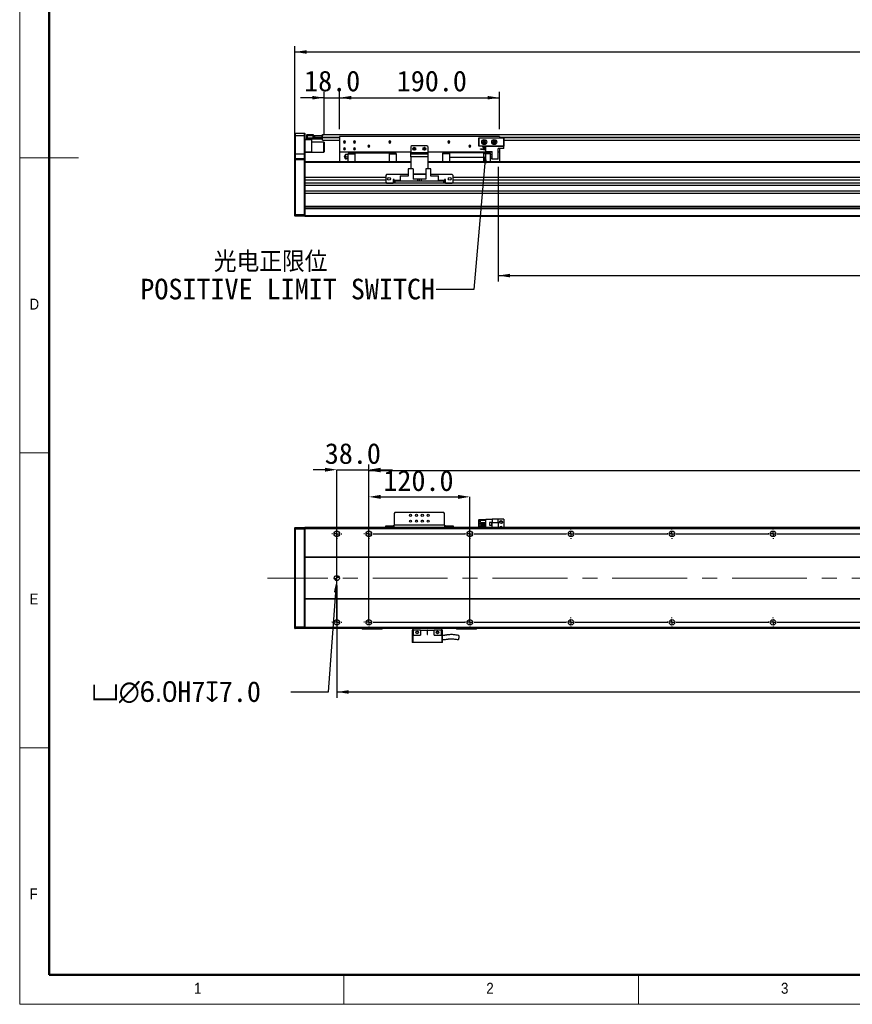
# Model space of a CAD drawing. Header units: millimetres. Extents: x 35 to 2924, y 35 to 2044.
# Tile 1 of 9: x 35 to 1024, y 35 to 1204. Entities that reach past the tile are written whole.
import ezdxf

# ---------------------------------------------------------------- set-up
doc = ezdxf.new("R2010")
doc.units = ezdxf.units.MM
doc.header["$LTSCALE"] = 7
doc.header["$PDSIZE"] = -1
doc.linetypes.add('CENTERX2', pattern=[20.32, 12.7, -2.54, 2.54, -2.54])
doc.layers.add('DIMNS', color=7, linetype='Continuous')
doc.styles.add('SLDTEXTSTYLE2', font='txt', dxfattribs={"bigfont": 'bigfont'})
doc.styles.add('SLDTEXTSTYLE3', font='Gothic.ttf', dxfattribs={"width": 0.913})
doc.styles.add('SLDTEXTSTYLE9', font='txt')
doc.dimstyles.new('SLDDIMSTYLE0', dxfattribs={"dimtxt": 24.5, "dimasz": 14, "dimexe": 0, "dimexo": 0.0625, "dimgap": 6.125, "dimtad": 2, "dimdec": 1, "dimrnd": 1e-09, "dimzin": 4, "dimdsep": 46, "dimtxsty": 'SLDTEXTSTYLE9', "dimsah": 1, "dimcen": 0.09, "dimadec": 0, "dimazin": 1, "dimtfac": 1, "dimtdec": 1, "dimtofl": 0, "dimtmove": 0, "dimatfit": 3, "dimfxl": 0, "dimfrac": 2, "dimtolj": 1, "dimtzin": 12, "dimarcsym": 0})
doc.dimstyles.new('SLDDIMSTYLE1', dxfattribs={"dimtxt": 24.5, "dimasz": 14, "dimexe": 0, "dimexo": 0.0625, "dimgap": 6.125, "dimtad": 2, "dimdec": 1, "dimrnd": 1e-09, "dimzin": 4, "dimdsep": 46, "dimtxsty": 'SLDTEXTSTYLE9', "dimsah": 1, "dimcen": 0.09, "dimadec": 0, "dimazin": 1, "dimtfac": 1, "dimtdec": 1, "dimtmove": 0, "dimatfit": 0, "dimfxl": 0, "dimfrac": 2, "dimtolj": 1, "dimtzin": 12, "dimarcsym": 0})
doc.dimstyles.new('SLDDIMSTYLE2', dxfattribs={"dimtxt": 0.18, "dimasz": 14, "dimexe": 0, "dimexo": 0.0625, "dimgap": 0, "dimtad": 0, "dimtih": 1, "dimtoh": 1, "dimdec": 0, "dimrnd": 1e-09, "dimzin": 0, "dimdsep": 46, "dimtxsty": 'Standard', "dimsah": 1, "dimcen": 0.09, "dimadec": 0, "dimazin": 0, "dimtfac": 14, "dimtdec": 0, "dimtofl": 0, "dimtmove": 0, "dimatfit": 3, "dimfxl": 0, "dimfrac": 2, "dimtolj": 1, "dimtzin": 0, "dimarcsym": 0})
doc.dimstyles.new('SLDDIMSTYLE4', dxfattribs={"dimtxt": 24.5, "dimasz": 14, "dimexe": 0, "dimexo": 0.0625, "dimgap": 6.125, "dimtad": 0, "dimtih": 1, "dimtoh": 1, "dimdec": 1, "dimrnd": 1e-09, "dimzin": 4, "dimdsep": 46, "dimtxsty": 'SLDTEXTSTYLE9', "dimsah": 1, "dimcen": 0, "dimadec": 0, "dimazin": 1, "dimtfac": 1, "dimtdec": 1, "dimtofl": 0, "dimtmove": 0, "dimatfit": 3, "dimfxl": 0, "dimfrac": 2, "dimtolj": 1, "dimtzin": 12, "dimarcsym": 0})

# ---------------------------------------------------------------- blocks, each defined once
blk = doc.blocks.new('_D')
at = {"layer": 'DIMNS'}
for p, q in [((361.7, 1046.3), (361.7, 1172.3)), ((2217.7, 1046.3), (2217.7, 1172.3)), ((361.7, 1165.3), (2217.7, 1165.3))]:
    blk.add_line(p, q, dxfattribs=at)
for points in [[(361.7, 1165.3), (375.7, 1163.2), (375.7, 1167.4)], [(2217.7, 1165.3), (2203.7, 1167.4), (2203.7, 1163.2)]]:
    blk.add_solid(points, dxfattribs=at)
at = {"layer": 'DIMNS', "insert": (1243.5, 1197.5), "char_height": 24.5, "attachment_point": 1, "style": 'SLDTEXTSTYLE9'}
blk.add_mtext('1856.0', dxfattribs=at)
blk = doc.blocks.new('_D_1')
at = {"layer": 'DIMNS'}
for p, q in [((396.7, 1111), (368.7, 1111)), ((396.7, 1067), (396.7, 1118)), ((396.7, 1111), (414.7, 1111)), ((414.7, 1073.8), (414.7, 1118)), ((414.7, 1111), (442.7, 1111))]:
    blk.add_line(p, q, dxfattribs=at)
for points in [[(396.7, 1111), (382.7, 1113.1), (382.7, 1108.9)], [(414.7, 1111), (428.7, 1108.9), (428.7, 1113.1)]]:
    blk.add_solid(points, dxfattribs=at)
at = {"layer": 'DIMNS', "insert": (372.8, 1143.1), "char_height": 24.5, "attachment_point": 1, "style": 'SLDTEXTSTYLE9'}
blk.add_mtext('18.0', dxfattribs=at)
blk = doc.blocks.new('_D_2')
at = {"layer": 'DIMNS'}
for p, q in [((414.7, 1073.8), (414.7, 1118)), ((414.7, 1111), (604.7, 1111)), ((604.7, 1073.8), (604.7, 1118))]:
    blk.add_line(p, q, dxfattribs=at)
for points in [[(414.7, 1111), (428.7, 1108.9), (428.7, 1113.1)], [(604.7, 1111), (590.7, 1113.1), (590.7, 1108.9)]]:
    blk.add_solid(points, dxfattribs=at)
at = {"layer": 'DIMNS', "insert": (482.8, 1143.1), "char_height": 24.5, "attachment_point": 1, "style": 'SLDTEXTSTYLE9'}
blk.add_mtext('190.0', dxfattribs=at)
blk = doc.blocks.new('_D_4')
at = {"layer": 'DIMNS'}
for p, q in [((603.2, 1029), (603.2, 892.9)), ((1943.2, 1025.5), (1943.2, 892.9)), ((603.2, 899.9), (1943.2, 899.9))]:
    blk.add_line(p, q, dxfattribs=at)
for points in [[(603.2, 899.9), (617.2, 897.8), (617.2, 902)], [(1943.2, 899.9), (1929.2, 902), (1929.2, 897.8)]]:
    blk.add_solid(points, dxfattribs=at)
at = {"layer": 'DIMNS', "char_height": 24.5, "attachment_point": 1, "style": 'SLDTEXTSTYLE9'}
for s, insert in [('Stroke T=', (1173.5, 932.1)), ('1340.0', (1315, 932.1))]:
    blk.add_mtext(s, dxfattribs=dict(at, insert=insert))
blk = doc.blocks.new('SW_NOTE_3')
at = {"layer": 'DIMNS', "color": 0, "char_height": 24.5, "attachment_point": 1}
for s, insert, style in [('    光电正限位', (-351.5, 45), 'SLDTEXTSTYLE2'), ('POSITIVE LIMIT SWITCH', (-351.5, 12.6), 'SLDTEXTSTYLE9')]:
    blk.add_mtext(s, dxfattribs=dict(at, insert=insert, style=style))
blk = doc.blocks.new('_D_12')
at = {"layer": 'DIMNS'}
for p, q in [((411.7, 532), (411.7, 398.7)), ((2167.7, 526.4), (2167.7, 398.7)), ((411.7, 405.7), (2167.7, 405.7))]:
    blk.add_line(p, q, dxfattribs=at)
for points in [[(411.7, 405.7), (425.7, 403.6), (425.7, 407.8)], [(2167.7, 405.7), (2153.7, 407.8), (2153.7, 403.6)]]:
    blk.add_solid(points, dxfattribs=at)
at = {"layer": 'DIMNS', "insert": (1258.6, 437.8), "char_height": 24.5, "attachment_point": 1, "style": 'SLDTEXTSTYLE9'}
blk.add_mtext('1756.0', dxfattribs=at)
blk = doc.blocks.new('_D_14')
at = {"layer": 'Defpoints', "color": 0}
for p in [(411.5, 537.9), (411.9, 543.9)]:
    blk.add_point(p, dxfattribs=at)
at = {"layer": 'DIMNS', "color": 0, "lineweight": -2}
for p, q in [((401.9, 405.7), (410.5, 523.9)), ((357.2, 405.7), (401.9, 405.7))]:
    blk.add_line(p, q, dxfattribs=at)
at = {"layer": 'DIMNS', "color": 0}
blk.add_solid([(408.1, 524.1), (412.8, 523.7), (411.5, 537.9)], dxfattribs=at)
at = {"layer": 'DIMNS', "color": 0, "insert": (120.1, 418.4), "char_height": 24.5, "attachment_point": 1, "style": 'SLDTEXTSTYLE9'}
blk.add_mtext('\\A1;{\\fGDT|b0|i0|c134|p2;v\\fMS PGothic|b0|i0|c128|p34;∅6.0}H7{\\fGDT|b0|i0|c134|p2;x}7.0', dxfattribs=at)
blk = doc.blocks.new('_D_17')
at = {"layer": 'DIMNS'}
for p, q in [((449.7, 608.1), (449.7, 675.5)), ((449.7, 668.5), (2129.7, 668.5)), ((2129.7, 608.1), (2129.7, 675.5))]:
    blk.add_line(p, q, dxfattribs=at)
for points in [[(449.7, 668.5), (463.7, 666.4), (463.7, 670.6)], [(2129.7, 668.5), (2115.7, 670.6), (2115.7, 666.4)]]:
    blk.add_solid(points, dxfattribs=at)
at = {"layer": 'DIMNS', "char_height": 24.5, "attachment_point": 1, "style": 'SLDTEXTSTYLE9'}
for s, insert in [('=14×120.0(PITCH)', (1221, 700.6)), ('1680.0', (1125.3, 700.6))]:
    blk.add_mtext(s, dxfattribs=dict(at, insert=insert))
blk = doc.blocks.new('_D_18')
at = {"layer": 'Defpoints', "color": 0}
for p in [(569.7, 637.3), (449.7, 488.4), (569.7, 488.4)]:
    blk.add_point(p, dxfattribs=at)
at = {"layer": 'DIMNS', "color": 0, "lineweight": -2}
for p, q in [((449.7, 488.4), (449.7, 637.3)), ((463.7, 637.3), (555.7, 637.3)), ((569.7, 488.4), (569.7, 637.3))]:
    blk.add_line(p, q, dxfattribs=at)
at = {"layer": 'DIMNS', "color": 0}
for points in [[(463.7, 639.6), (463.7, 634.9), (449.7, 637.3)], [(555.7, 639.6), (555.7, 634.9), (569.7, 637.3)]]:
    blk.add_solid(points, dxfattribs=at)
at = {"layer": 'DIMNS', "color": 0, "insert": (508.6, 668.8), "char_height": 24.5, "attachment_point": 2, "style": 'SLDTEXTSTYLE9'}
blk.add_mtext('\\A1;120.0', dxfattribs=at)
blk = doc.blocks.new('_D_19')
at = {"layer": 'Defpoints', "color": 0}
for p in [(449.7, 669.5), (449.7, 599.2), (411.7, 488.4)]:
    blk.add_point(p, dxfattribs=at)
at = {"layer": 'DIMNS', "color": 0, "lineweight": -2}
for p, q in [((397.7, 669.5), (383.7, 669.5)), ((411.7, 488.4), (411.7, 669.5)), ((411.7, 669.5), (449.7, 669.5)), ((449.7, 599.3), (449.7, 669.5)), ((463.7, 669.5), (477.7, 669.5))]:
    blk.add_line(p, q, dxfattribs=at)
at = {"layer": 'DIMNS', "color": 0}
for points in [[(397.7, 671.8), (397.7, 667.2), (411.7, 669.5)], [(463.7, 671.8), (463.7, 667.2), (449.7, 669.5)]]:
    blk.add_solid(points, dxfattribs=at)
at = {"layer": 'DIMNS', "color": 0, "insert": (430.7, 701), "char_height": 24.5, "attachment_point": 2, "style": 'SLDTEXTSTYLE9'}
blk.add_mtext('\\A1;38.0', dxfattribs=at)
blk = doc.blocks.new('SW_CENTERMARKSYMBOL_1')
at = {"layer": 'DIMNS', "color": 0}
for p, q in [((0, 110.08), (0, 110.84)), ((0, 105), (0, 107.54)), ((158, 110.08), (158, 110.84)), ((158, 105), (158, 107.54)), ((-5.08, 105), (-5.84, 105)), ((0, 105), (-2.54, 105)), ((0, 105), (0, 102.46)), ((0, 105), (2.54, 105)), ((0, 99.92), (0, 99.16)), ((5.08, 105), (5.84, 105)), ((152.92, 105), (152.16, 105)), ((158, 105), (155.46, 105)), ((158, 105), (158, 102.46)), ((158, 105), (160.54, 105)), ((158, 99.92), (158, 99.16)), ((163.08, 105), (163.84, 105)), ((-5.08, 0), (-5.84, 0)), ((0, 0), (-2.54, 0)), ((0, 5.08), (0, 5.84)), ((0, 0), (0, 2.54)), ((0, 0), (0, -2.54)), ((0, 0), (2.54, 0)), ((5.08, 0), (5.84, 0)), ((0, -5.08), (0, -5.84))]:
    blk.add_line(p, q, dxfattribs=at)
blk = doc.blocks.new('SW_CENTERMARKSYMBOL_2')
at = {"layer": 'DIMNS', "color": 0}
for p, q in [((-125.08, 0), (-125.84, 0)), ((-120, 0), (-122.54, 0)), ((-120, 5.08), (-120, 5.84)), ((-120, 0), (-120, 2.54)), ((-120, 0), (-120, -2.54)), ((-120, 0), (-117.46, 0)), ((-114.92, 0), (-5.08, 0)), ((-5.08, 0), (-5.84, 0)), ((0, 0), (-2.54, 0)), ((0, 0), (-2.54, 0)), ((0, 5.08), (0, 5.84)), ((0, 0), (0, 2.54)), ((0, 0), (0, 2.54)), ((0, 0), (0, -2.54)), ((0, 0), (2.54, 0)), ((0, 0), (0, -2.54)), ((0, 0), (2.54, 0)), ((5.08, 0), (5.84, 0)), ((5.08, 0), (114.92, 0)), ((114.92, 0), (114.16, 0)), ((120, 0), (117.46, 0)), ((120, 0), (117.46, 0)), ((120, 0), (117.46, 0)), ((120, 5.08), (120, 5.84)), ((120, 0), (120, 2.54)), ((120, 0), (120, 2.54)), ((120, 0), (120, 2.54)), ((120, 0), (120, -2.54)), ((120, 0), (122.54, 0)), ((120, 0), (120, -2.54)), ((120, 0), (122.54, 0)), ((120, 0), (120, -2.54)), ((120, 0), (122.54, 0)), ((125.08, 0), (125.84, 0)), ((125.08, 0), (234.92, 0)), ((234.92, 0), (234.16, 0)), ((240, 0), (237.46, 0)), ((240, 0), (237.46, 0)), ((240, 0), (237.46, 0)), ((240, 0), (237.46, 0)), ((240, 5.08), (240, 5.84)), ((240, 0), (240, 2.54)), ((240, 0), (240, 2.54)), ((240, 0), (240, 2.54)), ((240, 0), (240, 2.54)), ((240, 0), (240, -2.54)), ((240, 0), (242.54, 0)), ((240, 0), (240, -2.54)), ((240, 0), (242.54, 0)), ((240, 0), (240, -2.54)), ((240, 0), (242.54, 0)), ((240, 0), (240, -2.54)), ((240, 0), (242.54, 0)), ((245.08, 0), (245.84, 0)), ((245.08, 0), (354.92, 0)), ((354.92, 0), (354.16, 0)), ((360, 0), (357.46, 0)), ((360, 0), (357.46, 0)), ((360, 0), (357.46, 0)), ((360, 0), (357.46, 0)), ((360, 0), (357.46, 0)), ((360, 5.08), (360, 5.84)), ((360, 0), (360, 2.54)), ((360, 0), (360, 2.54)), ((360, 0), (360, 2.54)), ((360, 0), (360, 2.54)), ((360, 0), (360, 2.54)), ((360, 0), (360, -2.54)), ((360, 0), (362.54, 0)), ((360, 0), (360, -2.54)), ((360, 0), (362.54, 0)), ((360, 0), (360, -2.54)), ((360, 0), (362.54, 0)), ((360, 0), (360, -2.54)), ((360, 0), (362.54, 0)), ((360, 0), (360, -2.54)), ((360, 0), (362.54, 0)), ((365.08, 0), (365.84, 0)), ((365.08, 0), (474.92, 0)), ((-120, -5.08), (-120, -5.84)), ((0, -5.08), (0, -5.84)), ((120, -5.08), (120, -5.84)), ((240, -5.08), (240, -5.84)), ((360, -5.08), (360, -5.84))]:
    blk.add_line(p, q, dxfattribs=at)
blk = doc.blocks.new('SW_CENTERMARKSYMBOL_3')
at = {"layer": 'DIMNS', "color": 0}
for p, q in [((-245.08, 0), (-245.84, 0)), ((-240, 0), (-242.54, 0)), ((-240, 5.08), (-240, 5.84)), ((-240, 0), (-240, 2.54)), ((-240, 0), (-240, -2.54)), ((-240, 0), (-237.46, 0)), ((-234.92, 0), (-125.08, 0)), ((-125.08, 0), (-125.84, 0)), ((-120, 0), (-122.54, 0)), ((-120, 0), (-122.54, 0)), ((-120, 5.08), (-120, 5.84)), ((-120, 0), (-120, 2.54)), ((-120, 0), (-120, 2.54)), ((-120, 0), (-120, -2.54)), ((-120, 0), (-117.46, 0)), ((-120, 0), (-120, -2.54)), ((-120, 0), (-117.46, 0)), ((-114.92, 0), (-114.16, 0)), ((-114.92, 0), (-5.08, 0)), ((-5.08, 0), (-5.84, 0)), ((0, 0), (-2.54, 0)), ((0, 0), (-2.54, 0)), ((0, 0), (-2.54, 0)), ((0, 5.08), (0, 5.84)), ((0, 0), (0, 2.54)), ((0, 0), (0, 2.54)), ((0, 0), (0, 2.54)), ((0, 0), (0, -2.54)), ((0, 0), (2.54, 0)), ((0, 0), (0, -2.54)), ((0, 0), (2.54, 0)), ((0, 0), (0, -2.54)), ((0, 0), (2.54, 0)), ((5.08, 0), (5.84, 0)), ((5.08, 0), (114.92, 0)), ((114.92, 0), (114.16, 0)), ((120, 0), (117.46, 0)), ((120, 0), (117.46, 0)), ((120, 0), (117.46, 0)), ((120, 0), (117.46, 0)), ((120, 5.08), (120, 5.84)), ((120, 0), (120, 2.54)), ((120, 0), (120, 2.54)), ((120, 0), (120, 2.54)), ((120, 0), (120, 2.54)), ((120, 0), (120, -2.54)), ((120, 0), (122.54, 0)), ((120, 0), (120, -2.54)), ((120, 0), (122.54, 0)), ((120, 0), (120, -2.54)), ((120, 0), (122.54, 0)), ((120, 0), (120, -2.54)), ((120, 0), (122.54, 0)), ((125.08, 0), (125.84, 0)), ((125.08, 0), (234.92, 0)), ((234.92, 0), (234.16, 0)), ((240, 0), (237.46, 0)), ((240, 0), (237.46, 0)), ((240, 0), (237.46, 0)), ((240, 0), (237.46, 0)), ((240, 0), (237.46, 0)), ((240, 5.08), (240, 5.84)), ((240, 0), (240, 2.54)), ((240, 0), (240, 2.54)), ((240, 0), (240, 2.54)), ((240, 0), (240, 2.54)), ((240, 0), (240, 2.54)), ((240, 0), (240, -2.54)), ((240, 0), (242.54, 0)), ((240, 0), (240, -2.54)), ((240, 0), (242.54, 0)), ((240, 0), (240, -2.54)), ((240, 0), (242.54, 0)), ((240, 0), (240, -2.54)), ((240, 0), (242.54, 0)), ((240, 0), (240, -2.54)), ((240, 0), (242.54, 0)), ((245.08, 0), (245.84, 0)), ((245.08, 0), (354.92, 0)), ((-240, -5.08), (-240, -5.84)), ((-120, -5.08), (-120, -5.84)), ((0, -5.08), (0, -5.84)), ((120, -5.08), (120, -5.84)), ((240, -5.08), (240, -5.84))]:
    blk.add_line(p, q, dxfattribs=at)
blk = doc.blocks.new('SW_DOWELSYMBOL_0')
at = {"linetype": 'Continuous', "lineweight": 18}
h = blk.add_hatch(color=0, dxfattribs=at)
edge = h.paths.add_edge_path(flags=0)
edge.add_arc((0, 0), 3, 180, 270)
edge.add_line((0, -3), (0, 0))
edge.add_line((0, 0), (-3, 0))
h = blk.add_hatch(color=0, dxfattribs=at)
edge = h.paths.add_edge_path(flags=0)
edge.add_arc((0, 0), 3, 0, 90)
edge.add_line((0, 3), (0, 0))
edge.add_line((0, 0), (3, 0))
at = {"layer": 'DIMNS', "color": 0}
blk.add_circle((0, 0), 3, dxfattribs=at)

msp = doc.modelspace()

# ---------------------------------------------------------------- linework, layer by layer
at = {"color": 7, "linetype": 'Continuous', "lineweight": 18}
for p, q in [((35, 2044), (35, 35)), ((70, 2009), (70, 70)), ((35, 1039.5), (105, 1039.5)), ((35, 689.5), (70, 689.5)), ((70, 339.5), (35, 339.5)), ((70, 70), (2870, 70)), ((420, 35), (420, 70)), ((770, 70), (770, 35)), ((861, 70), (2870, 70)), ((35, 35), (2905, 35))]:
    msp.add_line(p, q, dxfattribs=at)
at = {"color": 7, "linetype": 'Continuous', "lineweight": 50}
for p, q in [((70, 2009), (70, 70)), ((70, 70), (2870, 70))]:
    msp.add_line(p, q, dxfattribs=at)
at = {"color": 7, "linetype": 'Continuous', "lineweight": 25}
for p, q in [((361.99, 1068.93), (361.69, 1068.63)), ((361.69, 1065.93), (361.69, 1068.63)), ((361.99, 1065.93), (361.69, 1065.93)), ((361.69, 1043.93), (361.69, 1065.93)), ((361.99, 1068.93), (361.99, 1065.93)), ((361.99, 1068.93), (373.39, 1068.93)), ((361.99, 1065.93), (361.99, 1043.93)), ((373.39, 1065.93), (361.99, 1065.93)), ((373.39, 1065.93), (373.39, 1068.93)), ((373.39, 1068.93), (373.69, 1068.63)), ((373.39, 1043.93), (373.39, 1065.93)), ((373.39, 1065.93), (373.69, 1065.93)), ((373.69, 1068.63), (373.69, 1065.93)), ((373.69, 1065.93), (373.69, 1043.93)), ((376.19, 1067.13), (376.49, 1067.43)), ((376.19, 1065.93), (376.19, 1067.13)), ((376.19, 1063.43), (376.19, 1065.93)), ((376.19, 1065.93), (376.49, 1065.93)), ((376.49, 1067.43), (376.49, 1065.93)), ((376.49, 1067.43), (383.69, 1067.43)), ((376.49, 1065.93), (376.49, 1063.43)), ((383.69, 1065.93), (376.49, 1065.93)), ((383.69, 1067.43), (383.69, 1065.93)), ((383.69, 1063.63), (383.69, 1065.93)), ((383.69, 1063.93), (393.89, 1063.93)), ((393.89, 1063.63), (383.69, 1063.63)), ((384.19, 1063.93), (384.19, 1064.13)), ((384.19, 1064.13), (384.69, 1064.13)), ((384.69, 1064.13), (384.69, 1066.13)), ((384.69, 1066.13), (385.19, 1066.13)), ((385.19, 1064.13), (384.69, 1064.13)), ((385.19, 1066.13), (385.19, 1064.13)), ((385.19, 1066.13), (394.19, 1066.13)), ((385.19, 1064.13), (394.19, 1064.13)), ((393.89, 1063.93), (394.19, 1063.63)), ((393.89, 1063.93), (393.89, 1063.63)), ((393.89, 1063.93), (394.69, 1063.93)), ((393.89, 1063.43), (393.89, 1063.63)), ((393.89, 1063.63), (394.19, 1063.63)), ((394.19, 1064.13), (394.19, 1066.13)), ((394.19, 1066.13), (394.69, 1066.13)), ((394.69, 1064.13), (394.19, 1064.13)), ((394.19, 1063.63), (394.19, 1063.43)), ((394.69, 1067.28), (2185.69, 1067.28)), ((394.69, 1066.13), (394.69, 1067.28)), ((394.69, 1066.13), (394.69, 1065.94)), ((394.69, 1064.28), (394.69, 1065.94)), ((394.69, 1063.78), (394.69, 1064.28)), ((394.69, 1060.78), (394.69, 1063.78)), ((604.69, 1064.93), (414.69, 1064.93)), ((414.69, 1064.93), (414.69, 1046.43)), ((604.69, 1064.93), (604.69, 1063.43)), ((373.69, 1061.93), (376.49, 1061.93)), ((381.69, 1060.93), (373.69, 1060.93)), ((376.19, 1062.23), (376.19, 1063.43)), ((376.49, 1063.43), (376.19, 1063.43)), ((376.49, 1061.93), (376.19, 1062.23)), ((376.49, 1063.43), (376.49, 1061.93)), ((376.49, 1063.43), (393.89, 1063.43)), ((393.89, 1061.93), (376.49, 1061.93)), ((381.69, 1061.93), (381.69, 1060.93)), ((381.69, 1060.93), (381.69, 1046.93)), ((396.39, 1058.43), (381.69, 1058.43)), ((393.89, 1061.93), (393.89, 1063.43)), ((393.89, 1063.43), (394.19, 1063.43)), ((393.89, 1061.93), (394.19, 1062.23)), ((394.19, 1063.43), (394.19, 1062.23)), ((394.69, 1060.78), (414.69, 1060.78)), ((396.69, 1058.13), (396.39, 1058.43)), ((396.39, 1046.83), (396.39, 1058.43)), ((396.69, 1058.13), (396.69, 1047.11)), ((420.69, 1058.43), (419.44, 1058.43)), ((420.69, 1058.43), (421.94, 1058.43)), ((432.69, 1058.43), (431.44, 1058.43)), ((432.69, 1058.43), (433.94, 1058.43)), ((449.69, 1053.43), (448.44, 1053.43)), ((449.69, 1053.43), (450.94, 1053.43)), ((474.69, 1058.43), (473.44, 1058.43)), ((474.69, 1058.43), (475.94, 1058.43)), ((500.69, 1053.93), (499.69, 1052.93)), ((499.69, 1052.93), (499.69, 1045.93)), ((518.69, 1053.93), (500.69, 1053.93)), ((519.69, 1052.93), (518.69, 1053.93)), ((519.69, 1052.93), (519.69, 1045.93)), ((544.69, 1058.43), (543.44, 1058.43)), ((544.69, 1058.43), (545.94, 1058.43)), ((569.69, 1053.43), (568.44, 1053.43)), ((569.69, 1053.43), (570.94, 1053.43)), ((580.19, 1063.13), (580.49, 1063.43)), ((580.19, 1053.73), (580.19, 1063.13)), ((580.49, 1063.01), (580.19, 1063.13)), ((580.49, 1053.86), (580.19, 1053.73)), ((580.49, 1053.43), (580.19, 1053.73)), ((580.49, 1063.43), (609.89, 1063.43)), ((580.49, 1063.43), (580.61, 1063.13)), ((580.61, 1063.13), (580.49, 1063.01)), ((580.49, 1063.01), (580.49, 1053.86)), ((580.49, 1053.86), (580.61, 1053.73)), ((580.61, 1053.73), (580.49, 1053.43)), ((588.69, 1053.43), (580.49, 1053.43)), ((609.77, 1063.13), (580.61, 1063.13)), ((580.61, 1053.73), (609.77, 1053.73)), ((584.89, 1052.13), (584.89, 1052.83)), ((584.89, 1052.83), (588.69, 1052.83)), ((584.89, 1052.13), (588.69, 1052.13)), ((586.69, 1058.43), (585.44, 1058.43)), ((586.69, 1058.43), (587.94, 1058.43)), ((588.69, 1047.23), (588.69, 1053.43)), ((588.69, 1053.43), (610.19, 1053.43)), ((598.69, 1058.43), (597.44, 1058.43)), ((598.69, 1058.43), (599.94, 1058.43)), ((609.89, 1063.43), (609.77, 1063.13)), ((609.89, 1063.01), (609.77, 1063.13)), ((609.77, 1053.73), (609.89, 1053.86)), ((609.77, 1053.73), (609.89, 1053.43)), ((609.89, 1063.43), (610.19, 1063.13)), ((610.19, 1063.13), (609.89, 1063.01)), ((609.89, 1053.86), (609.89, 1063.01)), ((610.19, 1053.73), (609.89, 1053.86)), ((610.19, 1053.73), (609.89, 1053.43)), ((610.19, 1063.13), (610.19, 1053.73)), ((610.19, 1060.78), (1971.19, 1060.78)), ((610.19, 1050.83), (610.19, 1053.43)), ((361.99, 1043.93), (361.69, 1043.93)), ((361.69, 1038.63), (361.69, 1043.93)), ((361.99, 1043.93), (361.99, 1038.93)), ((373.39, 1043.93), (361.99, 1043.93)), ((373.39, 1038.93), (373.39, 1043.93)), ((373.69, 1043.93), (373.39, 1043.93)), ((373.69, 1046.93), (381.69, 1046.93)), ((381.69, 1045.93), (373.69, 1045.93)), ((373.69, 1043.93), (373.69, 1038.63)), ((381.69, 1046.93), (381.69, 1045.93)), ((381.69, 1046.43), (396.39, 1046.43)), ((396.39, 1046.43), (396.39, 1046.83)), ((396.39, 1046.43), (396.69, 1046.73)), ((396.69, 1047.11), (396.69, 1046.73)), ((499.69, 1046.43), (414.69, 1046.43)), ((414.69, 1046.43), (414.69, 1034.93)), ((420.69, 1050.43), (419.44, 1050.43)), ((420.69, 1050.43), (421.94, 1050.43)), ((425.19, 1043.43), (422.87, 1043.43)), ((422.87, 1040.93), (425.19, 1040.93)), ((433.44, 1045.33), (425.19, 1045.33)), ((425.19, 1045.33), (425.19, 1044.38)), ((425.19, 1044.38), (433.44, 1044.38)), ((425.19, 1034.93), (425.19, 1044.38)), ((432.69, 1050.43), (431.44, 1050.43)), ((432.69, 1050.43), (433.94, 1050.43)), ((433.44, 1045.43), (433.44, 1046.43)), ((433.44, 1045.43), (473.94, 1045.43)), ((433.44, 1034.93), (433.44, 1045.43)), ((473.94, 1045.43), (473.94, 1046.43)), ((473.94, 1045.43), (473.94, 1034.93)), ((482.19, 1045.33), (473.94, 1045.33)), ((473.94, 1044.38), (482.19, 1044.38)), ((482.19, 1044.38), (482.19, 1045.33)), ((482.19, 1044.38), (482.19, 1034.93)), ((499.69, 1045.93), (519.69, 1045.93)), ((499.69, 1044.43), (499.69, 1045.93)), ((499.69, 1044.43), (519.69, 1044.43)), ((499.69, 1040.93), (499.69, 1044.43)), ((499.69, 1040.93), (499.69, 1026.68)), ((519.69, 1040.93), (499.69, 1040.93)), ((503.69, 1050.43), (502.44, 1050.43)), ((503.69, 1050.43), (504.94, 1050.43)), ((515.69, 1050.43), (514.44, 1050.43)), ((515.69, 1050.43), (516.94, 1050.43)), ((596.24, 1046.43), (519.69, 1046.43)), ((519.69, 1045.93), (519.69, 1044.43)), ((519.69, 1044.43), (519.69, 1040.93)), ((519.69, 1040.93), (519.69, 1026.68)), ((545.44, 1045.33), (537.19, 1045.33)), ((537.19, 1045.33), (537.19, 1044.38)), ((545.44, 1044.38), (537.19, 1044.38)), ((537.19, 1044.38), (537.19, 1034.93)), ((545.44, 1046.43), (545.44, 1045.43)), ((585.94, 1045.43), (545.44, 1045.43)), ((545.44, 1045.43), (545.44, 1040.43)), ((545.44, 1040.43), (585.94, 1040.43)), ((545.44, 1040.43), (545.44, 1040.13)), ((585.94, 1040.13), (545.44, 1040.13)), ((545.44, 1040.13), (545.44, 1034.93)), ((582.49, 1050.18), (588.69, 1050.18)), ((582.49, 1049.88), (582.49, 1050.18)), ((582.49, 1049.88), (588.69, 1049.88)), ((585.44, 1050.43), (585.47, 1050.18)), ((586.69, 1050.43), (585.44, 1050.43)), ((585.94, 1045.43), (585.94, 1046.43)), ((585.94, 1045.43), (585.94, 1040.43)), ((594.19, 1045.33), (585.94, 1045.33)), ((594.19, 1044.38), (585.94, 1044.38)), ((585.94, 1040.13), (585.94, 1040.43)), ((585.94, 1040.13), (585.94, 1034.93)), ((586.69, 1050.43), (587.94, 1050.43)), ((587.92, 1050.18), (587.94, 1050.43)), ((588.69, 1047.23), (596.24, 1047.23)), ((594.19, 1044.38), (594.19, 1045.33)), ((594.19, 1034.93), (594.19, 1044.38)), ((594.19, 1043.43), (596.24, 1043.43)), ((594.19, 1040.93), (596.24, 1040.93)), ((596.24, 1037.93), (596.24, 1047.23)), ((603.19, 1037.93), (603.19, 1050.83)), ((610.19, 1050.83), (603.19, 1050.83)), ((604.69, 1046.43), (603.19, 1046.43)), ((604.69, 1050.83), (604.69, 1046.43)), ((604.69, 1046.43), (604.69, 1034.93)), ((361.99, 1038.93), (361.69, 1038.63)), ((361.69, 1037.43), (361.69, 1038.63)), ((361.69, 972.56), (361.69, 1037.43)), ((361.99, 1037.43), (361.69, 1037.43)), ((361.99, 1038.93), (361.99, 1037.43)), ((361.99, 1038.93), (373.39, 1038.93)), ((361.99, 1037.43), (361.99, 972.43)), ((373.39, 1037.43), (361.99, 1037.43)), ((373.39, 1037.43), (373.39, 1038.93)), ((373.69, 1038.63), (373.39, 1038.93)), ((373.39, 972.43), (373.39, 1037.43)), ((373.69, 1037.43), (373.39, 1037.43)), ((373.69, 1038.63), (373.69, 1037.43)), ((373.69, 1037.43), (373.69, 1034.65)), ((499.69, 1034.93), (373.69, 1034.93)), ((373.69, 1034.65), (373.69, 1033.93)), ((373.69, 1033.93), (373.69, 1016.48)), ((425.19, 1038.43), (422.87, 1038.43)), ((1943.19, 1034.93), (519.69, 1034.93)), ((596.24, 1038.43), (594.19, 1038.43)), ((603.19, 1037.93), (596.24, 1037.93)), ((470.69, 1019.78), (469.69, 1018.78)), ((469.69, 1018.78), (469.69, 1010.78)), ((496.19, 1019.78), (470.69, 1019.78)), ((486.99, 1018.28), (494.79, 1018.28)), ((486.99, 1018.28), (486.99, 1017.78)), ((486.99, 1017.78), (486.99, 1011.78)), ((496.19, 1017.78), (486.99, 1017.78)), ((495.29, 1017.78), (494.79, 1018.28)), ((496.19, 1026.68), (496.19, 1017.78)), ((502.19, 1026.68), (496.19, 1026.68)), ((502.19, 1026.68), (502.19, 1014.28)), ((517.19, 1020.43), (502.19, 1020.43)), ((517.19, 1019.78), (502.19, 1019.78)), ((517.19, 1026.68), (517.19, 1014.28)), ((523.19, 1026.68), (517.19, 1026.68)), ((523.19, 1017.78), (523.19, 1026.68)), ((548.69, 1019.78), (523.19, 1019.78)), ((532.39, 1017.78), (523.19, 1017.78)), ((524.59, 1018.28), (524.09, 1017.78)), ((524.59, 1018.28), (532.39, 1018.28)), ((532.39, 1017.78), (532.39, 1018.28)), ((532.39, 1011.78), (532.39, 1017.78)), ((549.69, 1018.78), (548.69, 1019.78)), ((549.69, 1010.78), (549.69, 1018.78)), ((373.69, 1016.48), (373.69, 1013.08)), ((469.69, 1016.48), (373.69, 1016.48)), ((469.69, 1013.08), (373.69, 1013.08)), ((373.69, 1013.08), (373.69, 1009.56)), ((2205.69, 1009.56), (373.69, 1009.56)), ((373.69, 1009.56), (373.69, 1008.25)), ((373.69, 1008.25), (373.69, 972.56)), ((2205.69, 1006.96), (373.69, 1006.96)), ((469.69, 1010.78), (470.69, 1009.78)), ((470.69, 1009.78), (478.69, 1009.78)), ((479.69, 1013.78), (478.69, 1013.78)), ((478.69, 1013.78), (478.69, 1009.78)), ((479.69, 1013.08), (478.69, 1013.08)), ((479.69, 1012.78), (479.69, 1013.78)), ((479.69, 1012.78), (479.69, 1011.78)), ((479.69, 1009.78), (479.69, 1011.78)), ((479.69, 1011.78), (480.69, 1011.78)), ((480.69, 1009.78), (479.69, 1009.78)), ((480.69, 1011.78), (480.69, 1009.78)), ((538.69, 1011.78), (480.69, 1011.78)), ((538.69, 1009.78), (480.69, 1009.78)), ((507.69, 1014.28), (502.19, 1014.28)), ((507.69, 1011.78), (507.69, 1014.28)), ((509.69, 1014.28), (507.69, 1014.28)), ((509.69, 1011.78), (509.69, 1014.28)), ((511.69, 1014.28), (509.69, 1014.28)), ((511.69, 1014.28), (511.69, 1011.78)), ((517.19, 1014.28), (511.69, 1014.28)), ((538.69, 1009.78), (538.69, 1011.78)), ((538.69, 1011.78), (539.69, 1011.78)), ((539.69, 1009.78), (538.69, 1009.78)), ((540.69, 1013.78), (539.69, 1013.78)), ((539.69, 1013.78), (539.69, 1012.78)), ((540.69, 1013.08), (539.69, 1013.08)), ((539.69, 1011.78), (539.69, 1012.78)), ((539.69, 1011.78), (539.69, 1009.78)), ((540.69, 1009.78), (540.69, 1013.78)), ((540.69, 1009.78), (548.69, 1009.78)), ((548.69, 1009.78), (549.69, 1010.78)), ((2029.69, 1016.48), (549.69, 1016.48)), ((2029.69, 1013.08), (549.69, 1013.08)), ((2205.69, 1000.03), (373.69, 1000.03)), ((2205.69, 997.43), (373.69, 997.43)), ((2205.69, 981.93), (373.69, 981.93)), ((361.69, 970.73), (361.69, 972.56)), ((361.69, 972.56), (361.99, 972.43)), ((361.69, 970.73), (361.99, 970.43)), ((361.99, 972.43), (361.99, 970.43)), ((361.99, 972.43), (373.39, 972.43)), ((373.39, 970.43), (361.99, 970.43)), ((373.69, 972.56), (373.39, 972.43)), ((373.39, 970.43), (373.39, 972.43)), ((373.69, 970.73), (373.39, 970.43)), ((2205.69, 979.93), (373.69, 979.93)), ((2205.69, 978.93), (373.69, 978.93)), ((373.69, 972.56), (373.69, 972.36)), ((373.69, 972.36), (373.69, 970.93)), ((2205.69, 970.93), (373.69, 970.93)), ((373.69, 970.93), (373.69, 969.93)), ((2205.69, 969.93), (373.69, 969.93)), ((480.69, 618.66), (479.69, 617.66)), ((479.69, 617.66), (479.69, 603.86)), ((538.69, 618.66), (480.69, 618.66)), ((539.69, 617.66), (538.69, 618.66)), ((539.69, 603.86), (539.69, 617.66)), ((580.49, 610.36), (580.19, 610.06)), ((580.49, 610.06), (580.19, 610.06)), ((580.19, 600.86), (580.19, 610.06)), ((580.49, 610.36), (580.61, 610.36)), ((580.61, 610.36), (580.49, 610.06)), ((584.89, 610.06), (580.49, 610.06)), ((580.49, 610.06), (580.49, 600.86)), ((580.61, 610.36), (584.89, 610.36)), ((582.49, 606.92), (582.49, 609.42)), ((582.49, 609.42), (588.69, 609.42)), ((584.89, 609.42), (584.89, 610.36)), ((584.89, 610.36), (588.69, 610.36)), ((588.69, 600.86), (588.69, 610.66)), ((588.69, 610.66), (596.24, 610.66)), ((603.19, 610.66), (596.24, 610.66)), ((596.24, 610.66), (596.24, 606.36)), ((603.19, 606.36), (603.19, 610.66)), ((610.19, 610.66), (603.19, 610.66)), ((610.19, 610.66), (610.19, 600.86)), ((361.69, 600.56), (361.99, 600.86)), ((361.69, 598.73), (361.69, 600.56)), ((361.69, 598.73), (361.99, 598.86)), ((361.69, 482.98), (361.69, 598.73)), ((361.99, 600.86), (361.99, 598.86)), ((361.99, 600.86), (373.39, 600.86)), ((361.99, 598.86), (361.99, 482.86)), ((373.39, 598.86), (361.99, 598.86)), ((373.39, 598.86), (373.39, 600.86)), ((373.69, 600.56), (373.39, 600.86)), ((373.39, 482.86), (373.39, 598.86)), ((373.69, 598.73), (373.39, 598.86)), ((2205.69, 600.86), (373.69, 600.86)), ((373.69, 600.86), (373.69, 600.56)), ((373.69, 600.56), (373.69, 600.36)), ((2205.69, 600.36), (373.69, 600.36)), ((373.69, 600.36), (373.69, 599.36)), ((2205.69, 599.36), (373.69, 599.36)), ((373.69, 599.36), (373.69, 565.86)), ((469.69, 600.86), (469.69, 602.86)), ((469.69, 602.86), (470.69, 602.86)), ((470.69, 602.86), (470.69, 600.86)), ((470.69, 602.86), (478.69, 602.86)), ((478.69, 602.86), (478.69, 600.86)), ((479.69, 602.86), (478.69, 602.86)), ((539.69, 603.86), (479.69, 603.86)), ((479.69, 600.86), (479.69, 603.86)), ((539.69, 603.86), (539.69, 600.86)), ((540.69, 602.86), (539.69, 602.86)), ((540.69, 602.86), (540.69, 600.86)), ((540.69, 602.86), (548.69, 602.86)), ((548.69, 600.86), (548.69, 602.86)), ((548.69, 602.86), (549.69, 602.86)), ((549.69, 602.86), (549.69, 600.86)), ((582.49, 606.92), (588.69, 606.92)), ((582.49, 605.88), (588.69, 605.88)), ((582.49, 604.38), (582.49, 605.88)), ((582.49, 604.38), (588.69, 604.38)), ((582.49, 603.34), (588.69, 603.34)), ((582.49, 601.84), (582.49, 603.34)), ((582.49, 601.84), (588.69, 601.84)), ((584.89, 605.88), (584.89, 606.92)), ((584.89, 603.34), (584.89, 604.38)), ((584.89, 600.86), (584.89, 601.84)), ((595.99, 606.96), (592.79, 606.96)), ((592.79, 606.96), (592.79, 603.76)), ((592.79, 603.76), (595.99, 603.76)), ((592.89, 606.86), (592.89, 603.86)), ((595.89, 606.86), (592.89, 606.86)), ((592.89, 603.86), (595.89, 603.86)), ((595.89, 603.86), (595.89, 606.86)), ((595.99, 603.76), (595.99, 606.96)), ((603.19, 606.36), (596.24, 606.36)), ((596.24, 601.36), (596.24, 606.36)), ((596.24, 601.36), (603.19, 601.36)), ((596.24, 601.36), (596.24, 600.86)), ((603.19, 606.36), (603.19, 601.36)), ((603.19, 600.86), (603.19, 601.36)), ((2205.69, 565.86), (373.69, 565.86)), ((373.69, 565.86), (373.69, 565.36)), ((2205.69, 565.36), (373.69, 565.36)), ((373.69, 565.36), (373.69, 516.36)), ((2205.69, 516.36), (373.69, 516.36)), ((373.69, 516.36), (373.69, 515.86)), ((2205.69, 515.86), (373.69, 515.86)), ((373.69, 515.86), (373.69, 482.36)), ((361.69, 481.16), (361.69, 482.98)), ((361.69, 482.98), (361.99, 482.86)), ((361.69, 481.16), (361.99, 480.86)), ((361.99, 482.86), (361.99, 480.86)), ((361.99, 482.86), (373.39, 482.86)), ((373.39, 480.86), (361.99, 480.86)), ((373.69, 482.98), (373.39, 482.86)), ((373.39, 480.86), (373.39, 482.86)), ((373.69, 481.16), (373.39, 480.86)), ((2205.69, 482.36), (373.69, 482.36)), ((373.69, 482.36), (373.69, 481.36)), ((373.69, 481.36), (373.69, 481.16)), ((2205.69, 481.36), (373.69, 481.36)), ((373.69, 481.16), (373.69, 480.86)), ((2205.69, 480.86), (373.69, 480.86)), ((441.69, 480.66), (441.69, 480.86)), ((441.69, 480.66), (441.99, 480.36)), ((441.69, 480.66), (442.69, 480.66)), ((442.81, 480.36), (441.99, 480.36)), ((442.69, 480.86), (442.69, 480.66)), ((442.81, 480.36), (442.69, 480.66)), ((442.69, 480.66), (464.69, 480.66)), ((464.57, 480.36), (442.81, 480.36)), ((464.57, 480.36), (464.69, 480.66)), ((465.39, 480.36), (464.57, 480.36)), ((464.69, 480.66), (464.69, 480.86)), ((464.69, 480.66), (465.69, 480.66)), ((465.39, 480.36), (465.69, 480.66)), ((465.69, 480.86), (465.69, 480.66)), ((502.19, 478.96), (502.19, 480.86)), ((536.19, 478.96), (536.19, 480.86)), ((553.69, 480.66), (553.69, 480.86)), ((553.69, 480.66), (553.99, 480.36)), ((553.69, 480.66), (554.69, 480.66)), ((554.81, 480.36), (553.99, 480.36)), ((554.69, 480.86), (554.69, 480.66)), ((554.81, 480.36), (554.69, 480.66)), ((554.69, 480.66), (576.69, 480.66)), ((576.57, 480.36), (554.81, 480.36)), ((576.57, 480.36), (576.69, 480.66)), ((577.39, 480.36), (576.57, 480.36)), ((576.69, 480.66), (576.69, 480.86)), ((576.69, 480.66), (577.69, 480.66)), ((577.39, 480.36), (577.69, 480.66)), ((577.69, 480.86), (577.69, 480.66)), ((501.19, 478.96), (501.19, 464.56)), ((502.39, 478.96), (501.19, 478.96)), ((502.39, 472.96), (502.19, 472.96)), ((502.19, 464.56), (502.19, 472.96)), ((502.39, 478.96), (502.39, 472.96)), ((511.19, 478.96), (502.39, 478.96)), ((502.39, 472.96), (511.19, 472.96)), ((511.19, 478.96), (511.19, 472.96)), ((511.19, 478.96), (518.94, 478.96)), ((519.44, 478.96), (518.94, 478.96)), ((518.94, 478.96), (518.94, 474.21)), ((519.44, 478.96), (527.19, 478.96)), ((519.44, 474.21), (519.44, 478.96)), ((527.19, 472.96), (527.19, 478.96)), ((535.99, 478.96), (527.19, 478.96)), ((527.19, 472.96), (535.99, 472.96)), ((530.57, 477.41), (530.74, 477.51)), ((530.57, 477.41), (530.74, 477.51)), ((532.2, 477.01), (532.33, 476.61)), ((535.99, 472.96), (535.99, 478.96)), ((537.19, 478.96), (535.99, 478.96)), ((536.19, 472.96), (535.99, 472.96)), ((536.19, 472.96), (536.19, 464.56)), ((537.19, 464.56), (537.19, 478.96)), ((502.19, 464.56), (501.19, 464.56)), ((536.19, 464.56), (502.19, 464.56)), ((516.19, 464.56), (516.19, 464.36)), ((516.88, 464.36), (516.19, 464.36)), ((522.19, 464.36), (516.88, 464.36)), ((522.19, 464.36), (522.19, 464.56)), ((537.19, 464.56), (536.19, 464.56))]:
    msp.add_line(p, q, dxfattribs=at)
at = {"color": 8, "linetype": 'Continuous', "lineweight": 25}
for p, q in [((394.69, 1064.28), (414.69, 1064.28)), ((394.69, 1063.78), (414.69, 1063.78)), ((604.69, 1064.28), (1974.69, 1064.28)), ((604.69, 1063.78), (1974.69, 1063.78)), ((499.69, 1033.93), (373.69, 1033.93)), ((1943.69, 1033.93), (519.69, 1033.93)), ((486.99, 1012.78), (479.69, 1012.78)), ((539.69, 1012.78), (532.39, 1012.78)), ((506.94, 609.36), (505.44, 609.36)), ((513.94, 609.36), (512.44, 609.36))]:
    msp.add_line(p, q, dxfattribs=at)
at = {"color": 7, "linetype": 'Continuous', "lineweight": 25}
for centre, radius in [((503.69, 1050.43), 1.7), ((515.69, 1050.43), 1.7), ((586.69, 1058.43), 3), ((586.69, 1058.43), 1.7), ((598.69, 1058.43), 3), ((598.69, 1058.43), 1.7), ((473.69, 1014.78), 1.7), ((545.69, 1014.78), 1.7), ((499.19, 615.36), 1.25), ((499.19, 608.36), 1.25), ((506.19, 615.36), 1.25), ((506.19, 608.36), 1.25), ((513.19, 615.36), 1.25), ((513.19, 608.36), 1.25), ((520.19, 615.36), 1.25), ((520.19, 608.36), 1.25), ((606.69, 607.36), 1.75), ((606.69, 607.36), 1.25), ((411.69, 593.36), 3.3), ((449.69, 593.36), 3.3), ((569.69, 593.36), 3.3), ((689.69, 593.36), 3.3), ((809.69, 593.36), 3.3), ((929.69, 593.36), 3.3), ((411.69, 540.86), 3), ((411.69, 488.36), 3.3), ((449.69, 488.36), 3.3), ((569.69, 488.36), 3.3), ((689.69, 488.36), 3.3), ((809.69, 488.36), 3.3), ((929.69, 488.36), 3.3), ((507.19, 476.46), 1.6), ((531.19, 476.46), 1.6)]:
    msp.add_circle(centre, radius, dxfattribs=at)
for centre, radius, start, end in [((420.69, 1058.43), 1.25, 0, 180), ((420.69, 1058.43), 1.25, 180, 0), ((432.69, 1058.43), 1.25, 0, 180), ((432.69, 1058.43), 1.25, 180, 0), ((449.69, 1053.43), 1.25, 0, 180), ((449.69, 1053.43), 1.25, 180, 0), ((474.69, 1058.43), 1.25, 0, 180), ((474.69, 1058.43), 1.25, 180, 0), ((544.69, 1058.43), 1.25, 0, 180), ((544.69, 1058.43), 1.25, 180, 0), ((569.69, 1053.43), 1.25, 0, 180), ((569.69, 1053.43), 1.25, 180, 0), ((586.69, 1058.43), 1.25, 0, 180), ((586.69, 1058.43), 1.25, 180, 0), ((598.69, 1058.43), 1.25, 0, 180), ((598.69, 1058.43), 1.25, 180, 0), ((420.69, 1050.43), 1.25, 0, 180), ((420.69, 1050.43), 1.25, 180, 0), ((420.79, 1040.93), 0.25, 111.37089, 270), ((423.69, 1040.93), 3, 123.52372, 170.18362), ((423.69, 1040.93), 3, 189.86644, 236.41825), ((432.69, 1050.43), 1.25, 0, 180), ((432.69, 1050.43), 1.25, 180, 0), ((503.69, 1050.43), 1.25, 0, 180), ((503.69, 1050.43), 1.25, 180, 0), ((515.69, 1050.43), 1.25, 0, 180), ((515.69, 1050.43), 1.25, 180, 0), ((586.69, 1050.43), 1.25, 0, 180), ((586.69, 1050.43), 1.25, 206.10388, 333.89612), ((606.69, 600.36), 1.75, 16.60155, 163.39845), ((606.69, 600.36), 1.25, 23.57818, 156.42182), ((519.19, 474.21), 0.25, 180, 0)]:
    msp.add_arc(centre, radius, start, end, dxfattribs=at)
for points, knots in [([(420.7, 1041.16), (420.7, 1041.16), (420.7, 1041.15), (420.7, 1041.1), (420.7, 1041.02), (420.7, 1040.93), (420.7, 1040.84), (420.7, 1040.76), (420.7, 1040.71), (420.7, 1040.7), (420.7, 1040.7)], [0, 0, 0, 0, 0.125362, 0.2500082, 0.3748834, 0.499741, 0.624391, 0.7497228, 0.8748311, 1, 1, 1, 1]), ([(422.87, 1043.43), (422.75, 1043.43), (422.51, 1043.43), (422.24, 1043.43), (422.07, 1043.43), (422.04, 1043.43), (422.03, 1043.43)], [0, 0, 0, 0, 0.25020803, 0.50090931, 0.75172034, 1, 1, 1, 1]), ([(422.87, 1040.93), (422.75, 1041), (422.51, 1041.14), (422.24, 1041.45), (422.07, 1041.8), (422.01, 1042.18), (422.07, 1042.56), (422.24, 1042.91), (422.51, 1043.22), (422.75, 1043.36), (422.87, 1043.43)], [0, 0, 0, 0, 0.12480571, 0.24985781, 0.37496446, 0.49994122, 0.62466907, 0.74960322, 0.87469742, 1, 1, 1, 1]), ([(422.87, 1038.43), (422.75, 1038.5), (422.51, 1038.64), (422.24, 1038.95), (422.07, 1039.3), (422.01, 1039.68), (422.07, 1040.06), (422.24, 1040.41), (422.51, 1040.72), (422.75, 1040.86), (422.87, 1040.93)], [0, 0, 0, 0, 0.12480595, 0.24985756, 0.37496462, 0.49994222, 0.62466855, 0.74960397, 0.87469694, 1, 1, 1, 1]), ([(422.03, 1038.43), (422.03, 1038.43), (422.01, 1038.43), (422.08, 1038.43), (422.24, 1038.43), (422.51, 1038.43), (422.75, 1038.43), (422.87, 1038.43)], [0, 0, 0, 0, 0.00131705, 0.25041426, 0.49992532, 0.74975483, 1, 1, 1, 1]), ([(508.33, 476.61), (508.35, 476.48), (508.39, 476.22), (508.28, 475.83), (508.06, 475.48), (507.72, 475.22), (507.31, 475.07), (506.85, 475.06), (506.41, 475.19), (506.18, 475.37), (506.07, 475.46)], [0, 0, 0, 0, 0.1147377, 0.2305924, 0.3509259, 0.4758245, 0.6054509, 0.7393981, 0.8775419, 1, 1, 1, 1]), ([(507.17, 477.76), (507.31, 477.73), (507.6, 477.68), (507.95, 477.42), (508.13, 477.18), (508.19, 477.03), (508.2, 477.01)], [0, 0, 0, 0, 0.3223299, 0.6432152, 0.951835, 1, 1, 1, 1]), ([(531.19, 477.61), (531.07, 477.6), (530.84, 477.58), (530.53, 477.42), (530.27, 477.18), (530.1, 476.87), (530.02, 476.53), (530.06, 476.18), (530.19, 475.85), (530.42, 475.58), (530.72, 475.39), (531.06, 475.3), (531.41, 475.31), (531.74, 475.43), (532.02, 475.64), (532.23, 475.92), (532.35, 476.26), (532.34, 476.49), (532.33, 476.61)], [0, 0, 0, 0, 0.0624975, 0.1249974, 0.1874966, 0.2499968, 0.3124967, 0.3749967, 0.4374953, 0.4999973, 0.5624942, 0.6249954, 0.6874961, 0.7499954, 0.812497, 0.8749977, 0.9374987, 1, 1, 1, 1]), ([(532.33, 476.61), (532.35, 476.48), (532.39, 476.22), (532.28, 475.83), (532.06, 475.48), (531.72, 475.22), (531.31, 475.07), (530.85, 475.06), (530.41, 475.19), (530.18, 475.37), (530.07, 475.46)], [0, 0, 0, 0, 0.1147384, 0.23059303, 0.35092646, 0.47583194, 0.60544988, 0.73939701, 0.87754918, 1, 1, 1, 1]), ([(530.57, 477.41), (530.63, 477.46), (530.7, 477.52), (530.78, 477.53), (530.79, 477.53)], [0, 0, 0, 0, 0.9629327, 1, 1, 1, 1]), ([(531.17, 477.76), (531.31, 477.73), (531.6, 477.68), (531.95, 477.42), (532.13, 477.18), (532.19, 477.03), (532.2, 477.01)], [0, 0, 0, 0, 0.3223122, 0.6432198, 0.9518434, 1, 1, 1, 1]), ([(556.5, 472.75), (555.53, 472.91), (553.72, 473.19), (551.25, 473.58), (549.19, 473.75), (547.34, 473.79), (545.31, 473.71), (543.48, 473.5), (541.97, 473.28), (540.96, 473.13), (539.91, 472.98), (538.85, 472.86), (537.93, 472.78), (537.38, 472.82), (537.19, 472.83)], [0, 0, 0, 0, 0.1557747, 0.2907859, 0.3967697, 0.4749902, 0.5735898, 0.7047464, 0.7546895, 0.8070875, 0.8612087, 0.9159556, 0.9704068, 1, 1, 1, 1]), ([(537.19, 467.84), (537.43, 467.83), (538.14, 467.81), (539.29, 467.9), (540.97, 468.09), (542.67, 468.36), (544.35, 468.59), (545.79, 468.73), (547.48, 468.82), (549.39, 468.76), (551.43, 468.53), (553.54, 468.17), (555.09, 467.94), (555.93, 467.81)], [0, 0, 0, 0, 0.0368682, 0.1125398, 0.1785185, 0.3028054, 0.3842707, 0.4445279, 0.5302869, 0.6473389, 0.7447465, 0.8603551, 1, 1, 1, 1]), ([(555.94, 467.85), (555.97, 467.84), (556.07, 467.8), (556.26, 468.07), (556.48, 468.56), (556.67, 469.26), (556.81, 470.07), (556.88, 470.91), (556.89, 471.69), (556.81, 472.3), (556.68, 472.69), (556.56, 472.72), (556.5, 472.73)], [0, 0, 0, 0, 0.05740538, 0.16302638, 0.26646632, 0.36997703, 0.47478815, 0.58158504, 0.690232, 0.7997763, 0.90881759, 1, 1, 1, 1])]:
    msp.add_open_spline(points, degree=3, knots=knots, dxfattribs=at)
at = {"layer": 'DIMNS', "linetype": 'CENTERX2', "lineweight": 18}
msp.add_line((2250.14, 540.86), (329.24, 540.86), dxfattribs=at)

# ---------------------------------------------------------------- block references
at = {"layer": 'DIMNS'}
for name, p in [('SW_NOTE_3', (529.81, 883.56)), ('SW_CENTERMARKSYMBOL_1', (411.69, 488.36)), ('SW_CENTERMARKSYMBOL_3', (689.69, 593.36)), ('SW_DOWELSYMBOL_0', (411.69, 540.86)), ('SW_CENTERMARKSYMBOL_2', (569.69, 488.36))]:
    msp.add_blockref(name, p, dxfattribs=at)

# ---------------------------------------------------------------- texts
at = {"color": 7, "linetype": 'Continuous', "lineweight": 0, "char_height": 12.96, "attachment_point": 1, "style": 'SLDTEXTSTYLE3'}
for s, insert in [('D', (46.67, 872.52)), ('E', (46.67, 522.52)), ('F', (46.67, 172.52)), ('1', (242.08, 60.52)), ('2', (589.17, 60.52)), ('3', (939.17, 60.52))]:
    msp.add_mtext(s, dxfattribs=dict(at, insert=insert))

# ---------------------------------------------------------------- dimensions: what is measured, and where the dimension line sits
at = {"layer": 'DIMNS'}
for base, p1, p2, dimstyle, picture, middle in [((2217.69, 1165.31), (361.69, 1037.43), (2217.69, 1037.43), 'SLDDIMSTYLE0', '_D', (1291.33, 1165.31)), ((414.69, 1110.96), (396.69, 1058.13), (414.69, 1064.93), 'SLDDIMSTYLE1', '_D_1', (403.01, 1110.96)), ((604.69, 1110.96), (414.69, 1064.93), (604.69, 1064.93), 'SLDDIMSTYLE0', '_D_2', (521.8, 1110.96)), ((449.69, 669.51), (411.69, 488.36), (449.69, 599.2), 'SLDDIMSTYLE1', '_D_19', (430.69, 669.51)), ((569.69, 637.26), (449.69, 488.36), (569.69, 488.36), 'SLDDIMSTYLE1', '_D_18', (508.59, 637.26)), ((2167.69, 405.67), (411.69, 540.86), (2167.69, 535.32), 'SLDDIMSTYLE0', '_D_12', (1306.43, 405.67))]:
    dim = msp.add_linear_dim(base=base, p1=p1, p2=p2, dimstyle=dimstyle, dxfattribs=at)
    dim.commit()
    dim.dimension.update_dxf_attribs({"geometry": picture, "text_midpoint": middle, "dimtype": 160})
dim = msp.add_linear_dim(base=(1943.19, 899.93), p1=(603.19, 1037.93), p2=(1943.19, 1034.43), angle=0, text='Stroke T=<>', dimstyle='SLDDIMSTYLE0', dxfattribs=at)
dim.commit()
dim.dimension.update_dxf_attribs({"geometry": '_D_4', "text_midpoint": (1292.13, 899.93), "dimtype": 160})
dim = msp.add_linear_dim(base=(2129.69, 668.5), p1=(449.69, 599.2), p2=(2129.69, 599.2), text='<>=14×120.0(PITCH)', dimstyle='SLDDIMSTYLE0', dxfattribs=at)
dim.commit()
dim.dimension.update_dxf_attribs({"geometry": '_D_17', "text_midpoint": (1306.43, 668.5), "dimtype": 160})
dim = msp.add_diameter_dim_2p(p1=(411.91, 543.85), p2=(411.47, 537.87), text='{\\fGDT|b0|i0|c134|p2;v\\fMS PGothic|b0|i0|c128|p34;<>}H7{\\fGDT|b0|i0|c134|p2;x}7.0', dimstyle='SLDDIMSTYLE4', dxfattribs=at)
dim.commit()
dim.dimension.update_dxf_attribs({"geometry": '_D_14', "text_midpoint": (235.54, 405.67), "dimtype": 163})

# ---------------------------------------------------------------- leaders
msp.add_leader([(588.69, 1047.23), (574.26, 883.56), (529.81, 883.56)], dimstyle='SLDDIMSTYLE2', dxfattribs=at)

doc.saveas('drawing.dxf')
